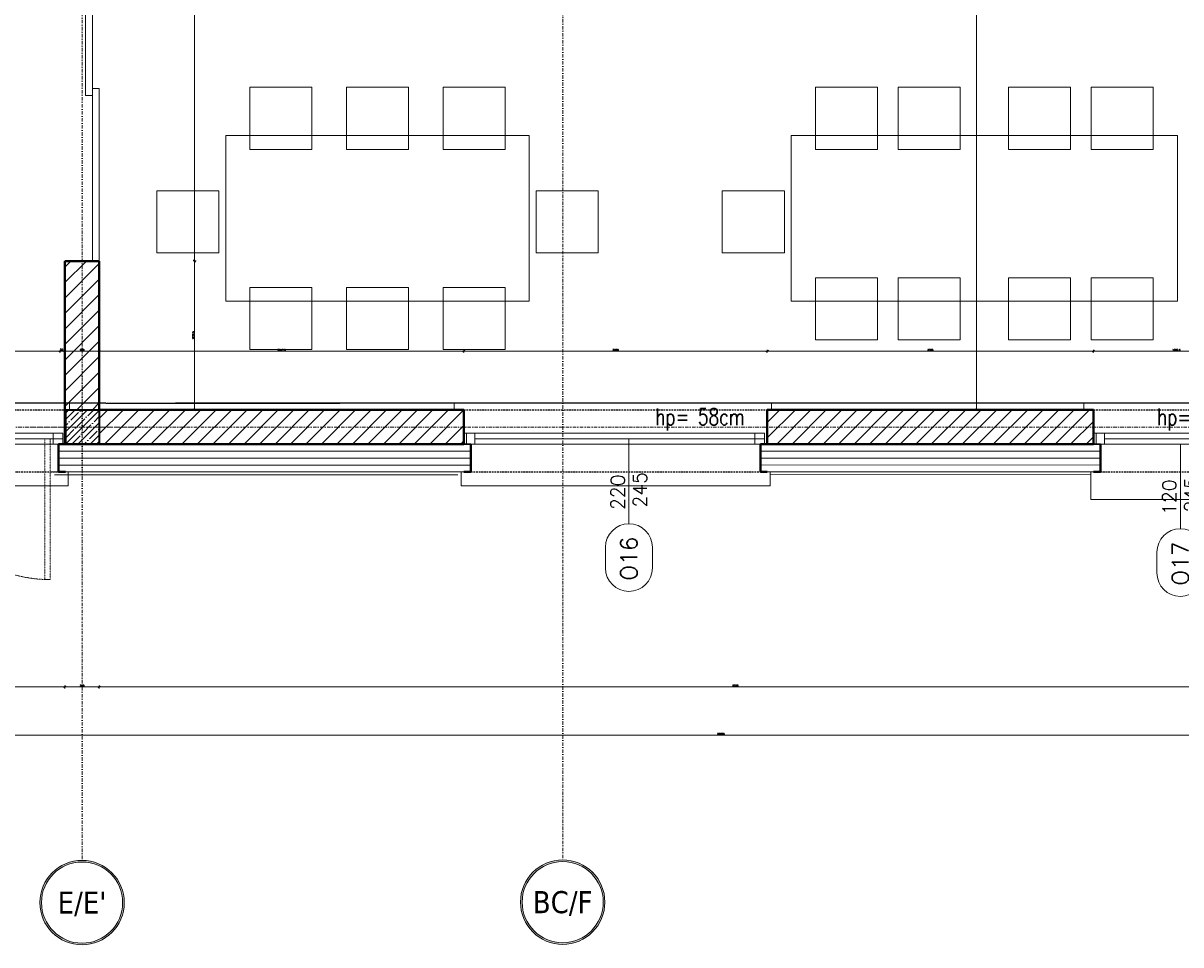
# Model space of a CAD drawing. Header units: millimetres. Extents: x -1893473 to 1546619, y -568027 to 942944.
# Tile 157 of 256: x 174920 to 183314, y -516942 to -510262. Entities that reach past the tile are written whole.
import ezdxf
from ezdxf.enums import TextEntityAlignment as Align

# ---------------------------------------------------------------- set-up
doc = ezdxf.new("R2010")
doc.units = ezdxf.units.MM
doc.header["$LTSCALE"] = 0.2
for name, pattern in [('2_3', [1, 0.5, -0.5]), ('CACHE', [9.525, 6.35, -3.175]), ('DASHDOT', [25.4, 12.7, -6.35, 0, -6.35]), ('HIDDEN', [9.525, 6.35, -3.175])]:
    doc.linetypes.add(name, pattern=pattern)
doc.layers.get('0').update_dxf_attribs({"lineweight": 0})
for name, color, linetype, lineweight in [('!! 0_ Istn-okna', 6, 'Continuous', 13), ('!! 0_ Istn-sciany', 7, 'Continuous', 30), ('!! 0_ Istn-widok', 1, 'Continuous', 15), ('!! 0_ Opis', 3, 'Continuous', 13), ('!! 0_Opis_okna', 8, 'Continuous', 15), ('!! 0_Opis_pom', 9, 'Continuous', 13), ('!! 0_Osie', 1, 'DASHDOT', 13), ('!! 1  WYDZIELENIE PPOŻ', 252, 'Continuous', 0), ('!! 1_ tynk zewn  - nowy', 21, 'Continuous', 20), ('!! 1_drzwi-linia', 213, 'Continuous', 5), ('!! 1_Hatch dach', 252, 'Continuous', 5), ('!! 1_hatch projektowane ściany', 4, 'Continuous', 5), ('!! 1_OPIS POM NOWE', 140, 'Continuous', 5), ('!! 1_PROJ Sciany', 2, 'Continuous', 40), ('!! 1_PROJ TERMOIZOL', 132, 'Continuous', 5), ('!! 1_PROJ ŻELBET', 1, 'Continuous', 35), ('!! 2_ remont Ocieplenie', 4, 'ZIGZAG', 5), ('!! wymiary osi', 250, 'Continuous', 9), ('0-osie-liniA', 14, 'DASHDOT', 5), ('0-osie-tx', 66, 'Continuous', 9), ('P-Opis nadproża', 150, 'Continuous', 9), ('P-Osie', 1, 'DASHDOT', 18)]:
    doc.layers.add(name, color=color, linetype=linetype, lineweight=lineweight)
doc.layers.add('!! 1_ proj wyposdażenie', color=7, linetype='Continuous', lineweight=5, true_color=0xa1a1a1)
for name, color, linetype in [('!! 1_ widok', 4, 'Continuous'), ('!! 1_PROJ przerywana', 3, 'HIDDEN'), ('PROJ OKNO', 3, 'CACHE')]:
    doc.layers.add(name, color=color, linetype=linetype)
doc.styles.add('ARCHETYP', font='romans.shx', dxfattribs={"height": 15})
doc.styles.add('ARIAL', font='tahoma.ttf')
doc.styles.add('SIMPLEX', font='simplex.shx', dxfattribs={"width": 0.77})
doc.styles.add('TAHOMA', font='tahoma.ttf')
doc.styles.add('TXT', font='simplex.shx')
doc.linetypes.add('ZIGZAG', pattern='A,0.00254,-5.08,[131,ltypeshp.shx,S=5.08,R=0,X=-5.08,Y=0],-10.16,[131,ltypeshp.shx,S=5.08,R=180,X=5.08,Y=0],-5.08', length=20.32254)
doc.dimstyles.new('DIM50', dxfattribs={"dimscale": 5, "dimtxt": 2.5, "dimasz": 1.5, "dimexe": 0, "dimexo": 0, "dimgap": 0.5, "dimtad": 1, "dimdec": 4, "dimrnd": 0.5, "dimdsep": 46, "dimtxsty": 'TXT', "dimblk1": 'TICK1', "dimblk2": 'TICK1', "dimsah": 1, "dimcen": 0, "dimse1": 1, "dimse2": 1, "dimclrd": 1, "dimclre": 7, "dimclrt": 9, "dimadec": 0, "dimazin": 0, "dimtfac": 1, "dimtdec": 4, "dimtmove": 2, "dimatfit": 3, "dimldrblk": 'TICK1', "dimfxl": 1, "dimtolj": 1, "dimarcsym": 0})
pattern_1 = [(45, (-604946.8, 1976053.4), (-56.1266008, 56.1266008), [])]

# ---------------------------------------------------------------- blocks, each defined once
blk = doc.blocks.new('słup 25 x 25')
at = {"layer": '!! 1_Hatch dach'}
h = blk.add_hatch(dxfattribs=at)
h.set_pattern_fill('ANSI35', color=256)
h.set_pattern_definition([(45, (-64242.072, 198338.2015), (-4.49012806, 4.49012806), []), (45, (-64237.5816, 198338.2015), (-4.49012806, 4.49012806), [7.9375, -1.5875, 0, -1.5875])])
h.paths.add_polyline_path([(-12.5, 12.5), (12.5, 12.5), (12.5, -12.5), (-12.5, -12.5)])
at = {"layer": '!! 1_PROJ ŻELBET'}
blk.add_lwpolyline([(-12.5, 12.5), (12.5, 12.5), (12.5, -12.5), (-12.5, -12.5)], close=True, dxfattribs=at)
at = {"layer": '0-osie-liniA', "ltscale": 0.5}
for points in [[(0, 37.5), (0, -37.5)], [(-37.5, 0), (37.5, 0)]]:
    blk.add_lwpolyline(points, dxfattribs=at)
blk = doc.blocks.new('OKNO PROJ 240')
at = {"layer": '!! 0_ Istn-okna'}
for points in [[(61049.03, -199622.89), (61262.03, -199622.89)], [(61049.03, -199630.89), (61262.03, -199630.89)], [(61057.03, -199626.89), (61267.03, -199626.89)]]:
    blk.add_lwpolyline(points, dxfattribs=at)
for points in [[(61051.03, -199630.89), (61057.03, -199630.89), (61057.03, -199622.89), (61051.03, -199622.89)], [(61267.03, -199630.89), (61260.03, -199630.89), (61260.03, -199622.89), (61267.03, -199622.89)]]:
    blk.add_lwpolyline(points, close=True, dxfattribs=at)
at = {"layer": '!! 0_ Istn-sciany'}
for points in [[(61049.03, -199630.89), (61054.03, -199630.89)], [(61262.03, -199630.89), (61262.03, -199630.89)]]:
    blk.add_lwpolyline(points, dxfattribs=at)
at = {"layer": '!! 0_ Istn-widok'}
for points in [[(61042.03, -199600.89), (61272, -199600.89)], [(61042.03, -199605.89), (61042.03, -199600.89)], [(61272, -199605.89), (61272, -199600.89)], [(61047.03, -199650.89), (61047.03, -199660.89)], [(61271.03, -199650.89), (61271.03, -199660.89)], [(61271.03, -199660.89), (61047.03, -199660.89)]]:
    blk.add_lwpolyline(points, dxfattribs=at)
at = {"layer": '!! 1_PROJ przerywana'}
for points in [[(61049.03, -199605.89), (61269.03, -199605.89)], [(61054.03, -199650.89), (61264.03, -199650.89)]]:
    blk.add_lwpolyline(points, dxfattribs=at)
at = {"layer": '!! 1_PROJ Sciany'}
for points in [[(61049.03, -199622.89), (61049.03, -199605.89)], [(61269.03, -199622.89), (61269.03, -199605.89)], [(61049.03, -199622.89), (61049.03, -199630.89)], [(61269.03, -199622.89), (61269.03, -199630.89)], [(61054.03, -199630.89), (61054.03, -199650.89)], [(61264.03, -199630.89), (61264.03, -199650.89)], [(61264.03, -199630.89), (61269.03, -199630.89)], [(61054.03, -199650.89), (61049.03, -199650.89)], [(61264.03, -199650.89), (61269.03, -199650.89)]]:
    blk.add_lwpolyline(points, dxfattribs=at)
blk = doc.blocks.new('*U12')
h = blk.add_hatch(color=256)
edge = h.paths.add_edge_path()
edge.add_arc((0, 0), 30.6, 0, 360)
edge = h.paths.add_edge_path(flags=17)
edge.add_arc((0, 0), 29.4, 0, 360)
for radius in [30.6, 29.4]:
    blk.add_circle((0, 0), radius)
at = {"style": 'TAHOMA', "flags": 8}
blk.add_attdef('ANSICHTSNUMMER', text='', height=16, dxfattribs=at).set_placement((0, 0), align=Align.MIDDLE_CENTER)
blk = doc.blocks.new('BLOK OSI')
at = {"layer": 'P-Osie'}
for points in [[(53191.21, -193626.89), (53191.21, -199860.82)], [(52842.71, -198101.59), (52842.71, -199860.82)], [(52022.72, -199547.09), (55017, -199547.09)]]:
    blk.add_lwpolyline(points, dxfattribs=at)
at = {"layer": '0-osie-tx'}
ref = blk.add_blockref('*U12', (52842.71, -199891.75), dxfattribs=dict(at, rotation=180))
ref.add_attrib('ANSICHTSNUMMER', "E/E'", dxfattribs={"layer": '0', "height": 16, "style": 'TAHOMA', "flags": 8}).set_placement((52842.71, -199891.75), align=Align.MIDDLE_CENTER)
ref = blk.add_blockref('*U12', (53191.21, -199891.42), dxfattribs=dict(at, rotation=180))
ref.add_attrib('ANSICHTSNUMMER', 'BC/F', dxfattribs={"layer": '0', "height": 16, "style": 'TAHOMA', "flags": 8}).set_placement((53191.21, -199891.42), align=Align.MIDDLE_CENTER)
blk = doc.blocks.new('1_ok-opis')
blk.add_line((0, 111.61), (0, 50))
for points in [[(-17, 128.61), (-17, 143.61)], [(17, 128.61), (17, 143.61)]]:
    blk.add_lwpolyline(points)
for centre, start, end in [((0, 143.61), 0, 180), ((0, 128.61), 180, 0)]:
    blk.add_arc(centre, 17, start, end)
at = {"style": 'ARCHETYP'}
for tag, height, rotation, p in [('NR', 12, 90, (0, 136.9)), ('NR', 12, 270, (0, 136.9)), ('SZEROKOŚĆ', 10, 90, (-8, 78.29)), ('WYSOKOŚĆ', 10, 270, (-8, 78.29)), ('WYSOKOŚĆ', 10, 90, (8, 78.29)), ('SZEROKOŚĆ', 10, 270, (8, 78.29))]:
    blk.add_attdef(tag, text='', height=height, rotation=rotation, dxfattribs=at).set_placement(p, align=Align.MIDDLE)
blk = doc.blocks.new('TICK1')
at = {"color": 2}
blk.add_line((-1, -1), (1, 1), dxfattribs=at)
at = {"color": 0}
for p, q in [((0, 0), (-1, 0)), ((0, -1.4), (0, 1.4))]:
    blk.add_line(p, q, dxfattribs=at)
blk = doc.blocks.new('*D1451')
at = {"layer": '!! wymiary osi', "color": 1, "lineweight": -2, "transparency": 16777216}
blk.add_line((295207.2, -521322.1), (321217.1, -521322.1), dxfattribs=at)
at = {"layer": 'DEFPOINTS', "color": 0, "transparency": 16777216}
for p in [(295199.7, -519323.7), (321224.6, -519433.8), (321224.6, -521322.1)]:
    blk.add_point(p, dxfattribs=at)
at = {"layer": '!! wymiary osi', "color": 1, "lineweight": -2, "transparency": 16777216, "xscale": 7.5, "yscale": 7.5, "zscale": 7.5, "rotation": 180}
blk.add_blockref('TICK1', (295199.7, -521322.1), dxfattribs=at)
at = {"layer": '!! wymiary osi', "color": 1, "lineweight": -2, "transparency": 16777216, "xscale": 7.5, "yscale": 7.5, "zscale": 7.5}
blk.add_blockref('TICK1', (321224.6, -521322.1), dxfattribs=at)
at = {"layer": '!! wymiary osi', "color": 9, "transparency": 16777216, "insert": (308212.1, -521313.4), "char_height": 12.5, "attachment_point": 5, "style": 'TXT'}
blk.add_mtext('\\A1;26025', dxfattribs=at)
blk = doc.blocks.new('*D1454')
at = {"layer": '!! wymiary osi', "color": 1, "lineweight": -2, "transparency": 16777216}
blk.add_line((295512.3, -520972.2), (303447.2, -520972.2), dxfattribs=at)
at = {"layer": 'DEFPOINTS', "color": 0, "transparency": 16777216}
for p in [(295504.8, -518963.7), (303454.7, -518963.9), (303454.7, -520972.2)]:
    blk.add_point(p, dxfattribs=at)
at = {"layer": '!! wymiary osi', "color": 1, "lineweight": -2, "transparency": 16777216, "xscale": 7.5, "yscale": 7.5, "zscale": 7.5, "rotation": 180}
blk.add_blockref('TICK1', (295504.8, -520972.2), dxfattribs=at)
at = {"layer": '!! wymiary osi', "color": 1, "lineweight": -2, "transparency": 16777216, "xscale": 7.5, "yscale": 7.5, "zscale": 7.5}
blk.add_blockref('TICK1', (303454.7, -520972.2), dxfattribs=at)
at = {"layer": '!! wymiary osi', "color": 9, "transparency": 16777216, "insert": (299479.7, -520963.4), "char_height": 12.5, "attachment_point": 5, "style": 'TXT'}
blk.add_mtext('\\A1;7950', dxfattribs=at)
blk = doc.blocks.new('*D1455')
at = {"layer": '!! wymiary osi', "color": 1, "lineweight": -2, "transparency": 16777216}
blk.add_line((303462.2, -520972.2), (303697.2, -520972.2), dxfattribs=at)
at = {"layer": 'DEFPOINTS', "color": 0, "transparency": 16777216}
for p in [(303454.7, -518963.9), (303704.7, -518965.9), (303704.7, -520972.2)]:
    blk.add_point(p, dxfattribs=at)
at = {"layer": '!! wymiary osi', "color": 1, "lineweight": -2, "transparency": 16777216, "xscale": 7.5, "yscale": 7.5, "zscale": 7.5, "rotation": 180}
blk.add_blockref('TICK1', (303454.7, -520972.2), dxfattribs=at)
at = {"layer": '!! wymiary osi', "color": 1, "lineweight": -2, "transparency": 16777216, "xscale": 7.5, "yscale": 7.5, "zscale": 7.5}
blk.add_blockref('TICK1', (303704.7, -520972.2), dxfattribs=at)
at = {"layer": '!! wymiary osi', "color": 9, "transparency": 16777216, "insert": (303579.7, -520963.4), "char_height": 12.5, "attachment_point": 5, "style": 'TXT'}
blk.add_mtext('\\A1;250', dxfattribs=at)
blk = doc.blocks.new('*D1456')
at = {"layer": '!! wymiary osi', "color": 1, "lineweight": -2, "transparency": 16777216}
blk.add_line((303712.2, -520972.2), (312922.2, -520972.2), dxfattribs=at)
at = {"layer": 'DEFPOINTS', "color": 0, "transparency": 16777216}
for p in [(303704.7, -518965.9), (312929.7, -518965.9), (312929.7, -520972.2)]:
    blk.add_point(p, dxfattribs=at)
at = {"layer": '!! wymiary osi', "color": 1, "lineweight": -2, "transparency": 16777216, "xscale": 7.5, "yscale": 7.5, "zscale": 7.5, "rotation": 180}
blk.add_blockref('TICK1', (303704.7, -520972.2), dxfattribs=at)
at = {"layer": '!! wymiary osi', "color": 1, "lineweight": -2, "transparency": 16777216, "xscale": 7.5, "yscale": 7.5, "zscale": 7.5}
blk.add_blockref('TICK1', (312929.7, -520972.2), dxfattribs=at)
at = {"layer": '!! wymiary osi', "color": 9, "transparency": 16777216, "insert": (308317.2, -520963.4), "char_height": 12.5, "attachment_point": 5, "style": 'TXT'}
blk.add_mtext('\\A1;9225', dxfattribs=at)
blk = doc.blocks.new('*D1525')
at = {"layer": '!! wymiary osi', "color": 1, "lineweight": -2, "transparency": 16777216}
blk.add_line((310066.2, -510041.2), (310066.2, -518956.4), dxfattribs=at)
at = {"layer": 'DEFPOINTS', "color": 0, "transparency": 16777216}
for p in [(306294.7, -510033.7), (306348.4, -518963.9), (310066.2, -518963.9)]:
    blk.add_point(p, dxfattribs=at)
at = {"layer": '!! wymiary osi', "color": 1, "lineweight": -2, "transparency": 16777216, "xscale": 7.5, "yscale": 7.5, "zscale": 7.5}
for p, rotation in [((310066.2, -510033.7), 90), ((310066.2, -518963.9), 270)]:
    blk.add_blockref('TICK1', p, dxfattribs=dict(at, rotation=rotation))
at = {"layer": '!! wymiary osi', "color": 9, "transparency": 16777216, "insert": (310057.5, -514498.8), "char_height": 12.5, "attachment_point": 5, "rotation": 90, "style": 'TXT'}
blk.add_mtext('\\A1;8930', dxfattribs=at)
blk = doc.blocks.new('*D1529')
at = {"layer": '!! wymiary osi', "color": 1, "lineweight": -2, "transparency": 16777216}
blk.add_line((304395.4, -513092.7), (304395.4, -517877.7), dxfattribs=at)
at = {"layer": 'DEFPOINTS', "color": 0, "transparency": 16777216}
for p in [(303704.8, -513085.2), (303704.8, -517885.2), (304395.4, -517885.2)]:
    blk.add_point(p, dxfattribs=at)
at = {"layer": '!! wymiary osi', "color": 1, "lineweight": -2, "transparency": 16777216, "xscale": 7.5, "yscale": 7.5, "zscale": 7.5}
for p, rotation in [((304395.4, -513085.2), 90), ((304395.4, -517885.2), 270)]:
    blk.add_blockref('TICK1', p, dxfattribs=dict(at, rotation=rotation))
at = {"layer": '!! wymiary osi', "color": 9, "transparency": 16777216, "insert": (304386.7, -515485.2), "char_height": 12.5, "attachment_point": 5, "rotation": 90, "style": 'TXT'}
blk.add_mtext('\\A1;4800', dxfattribs=at)
blk = doc.blocks.new('*D1530')
at = {"layer": '!! wymiary osi', "color": 1, "lineweight": -2, "transparency": 16777216}
blk.add_line((304395.4, -517892.7), (304395.4, -518956.2), dxfattribs=at)
at = {"layer": 'DEFPOINTS', "color": 0, "transparency": 16777216}
for p in [(303704.8, -517885.2), (303704.8, -518963.7), (304395.4, -518963.7)]:
    blk.add_point(p, dxfattribs=at)
at = {"layer": '!! wymiary osi', "color": 1, "lineweight": -2, "transparency": 16777216, "xscale": 7.5, "yscale": 7.5, "zscale": 7.5}
for p, rotation in [((304395.4, -517885.2), 90), ((304395.4, -518963.7), 270)]:
    blk.add_blockref('TICK1', p, dxfattribs=dict(at, rotation=rotation))
at = {"layer": '!! wymiary osi', "color": 9, "transparency": 16777216, "insert": (304386.7, -518424.5), "char_height": 12.5, "attachment_point": 5, "rotation": 90, "style": 'TXT'}
blk.add_mtext('\\A1;1078.5', dxfattribs=at)
blk = doc.blocks.new('*D1588')
at = {"layer": '!! wymiary osi', "color": 1, "lineweight": -2, "transparency": 16777216}
blk.add_line((301328.7, -518538.9), (303413.7, -518538.9), dxfattribs=at)
at = {"layer": 'DEFPOINTS', "color": 0, "transparency": 16777216}
for p in [(303421.2, -518538.9), (301321.2, -518963.9), (303421.2, -518963.9)]:
    blk.add_point(p, dxfattribs=at)
at = {"layer": '!! wymiary osi', "color": 1, "lineweight": -2, "transparency": 16777216, "xscale": 7.5, "yscale": 7.5, "zscale": 7.5, "rotation": 180}
blk.add_blockref('TICK1', (301321.2, -518538.9), dxfattribs=at)
at = {"layer": '!! wymiary osi', "color": 1, "lineweight": -2, "transparency": 16777216, "xscale": 7.5, "yscale": 7.5, "zscale": 7.5}
blk.add_blockref('TICK1', (303421.2, -518538.9), dxfattribs=at)
at = {"layer": '!! wymiary osi', "color": 9, "transparency": 16777216, "insert": (302371.2, -518530.1), "char_height": 12.5, "attachment_point": 5, "style": 'TXT'}
blk.add_mtext('\\A1;2100', dxfattribs=at)
blk = doc.blocks.new('*D1589')
at = {"layer": '!! wymiary osi', "color": 1, "lineweight": -2, "transparency": 16777216}
blk.add_line((303428.7, -518538.9), (303447.2, -518538.9), dxfattribs=at)
at = {"layer": 'DEFPOINTS', "color": 0, "transparency": 16777216}
for p in [(303454.7, -518538.9), (303421.2, -518963.9), (303454.7, -518965.9)]:
    blk.add_point(p, dxfattribs=at)
at = {"layer": '!! wymiary osi', "color": 1, "lineweight": -2, "transparency": 16777216, "xscale": 7.5, "yscale": 7.5, "zscale": 7.5, "rotation": 180}
blk.add_blockref('TICK1', (303421.2, -518538.9), dxfattribs=at)
at = {"layer": '!! wymiary osi', "color": 1, "lineweight": -2, "transparency": 16777216, "xscale": 7.5, "yscale": 7.5, "zscale": 7.5}
blk.add_blockref('TICK1', (303454.7, -518538.9), dxfattribs=at)
at = {"layer": '!! wymiary osi', "color": 9, "transparency": 16777216, "insert": (303437.9, -518528.9), "char_height": 12.5, "attachment_point": 5, "style": 'TXT'}
blk.add_mtext('\\A1;33.5', dxfattribs=at)
blk = doc.blocks.new('*D1590')
at = {"layer": '!! wymiary osi', "color": 1, "lineweight": -2, "transparency": 16777216}
blk.add_line((303462.2, -518538.9), (303697.2, -518538.9), dxfattribs=at)
at = {"layer": 'DEFPOINTS', "color": 0, "transparency": 16777216}
for p in [(303704.7, -518538.9), (303454.7, -518965.9), (303704.7, -518965.9)]:
    blk.add_point(p, dxfattribs=at)
at = {"layer": '!! wymiary osi', "color": 1, "lineweight": -2, "transparency": 16777216, "xscale": 7.5, "yscale": 7.5, "zscale": 7.5, "rotation": 180}
blk.add_blockref('TICK1', (303454.7, -518538.9), dxfattribs=at)
at = {"layer": '!! wymiary osi', "color": 1, "lineweight": -2, "transparency": 16777216, "xscale": 7.5, "yscale": 7.5, "zscale": 7.5}
blk.add_blockref('TICK1', (303704.7, -518538.9), dxfattribs=at)
at = {"layer": '!! wymiary osi', "color": 9, "transparency": 16777216, "insert": (303579.7, -518530.1), "char_height": 12.5, "attachment_point": 5, "style": 'TXT'}
blk.add_mtext('\\A1;250', dxfattribs=at)
blk = doc.blocks.new('*D1591')
at = {"layer": '!! wymiary osi', "color": 1, "lineweight": -2, "transparency": 16777216}
blk.add_line((303712.2, -518538.9), (306340.9, -518538.9), dxfattribs=at)
at = {"layer": 'DEFPOINTS', "color": 0, "transparency": 16777216}
for p in [(306348.4, -518538.9), (303704.7, -518965.9), (306348.4, -518966.1)]:
    blk.add_point(p, dxfattribs=at)
at = {"layer": '!! wymiary osi', "color": 1, "lineweight": -2, "transparency": 16777216, "xscale": 7.5, "yscale": 7.5, "zscale": 7.5, "rotation": 180}
blk.add_blockref('TICK1', (303704.7, -518538.9), dxfattribs=at)
at = {"layer": '!! wymiary osi', "color": 1, "lineweight": -2, "transparency": 16777216, "xscale": 7.5, "yscale": 7.5, "zscale": 7.5}
blk.add_blockref('TICK1', (306348.4, -518538.9), dxfattribs=at)
at = {"layer": '!! wymiary osi', "color": 9, "transparency": 16777216, "insert": (305026.5, -518530.1), "char_height": 12.5, "attachment_point": 5, "style": 'TXT'}
blk.add_mtext('\\A1;2643.5', dxfattribs=at)
blk = doc.blocks.new('*D1592')
at = {"layer": '!! wymiary osi', "color": 1, "lineweight": -2, "transparency": 16777216}
blk.add_line((306355.9, -518538.9), (308540.9, -518538.9), dxfattribs=at)
at = {"layer": 'DEFPOINTS', "color": 0, "transparency": 16777216}
for p in [(308548.4, -518538.9), (306348.4, -518966.1), (308548.4, -518963.9)]:
    blk.add_point(p, dxfattribs=at)
at = {"layer": '!! wymiary osi', "color": 1, "lineweight": -2, "transparency": 16777216, "xscale": 7.5, "yscale": 7.5, "zscale": 7.5, "rotation": 180}
blk.add_blockref('TICK1', (306348.4, -518538.9), dxfattribs=at)
at = {"layer": '!! wymiary osi', "color": 1, "lineweight": -2, "transparency": 16777216, "xscale": 7.5, "yscale": 7.5, "zscale": 7.5}
blk.add_blockref('TICK1', (308548.4, -518538.9), dxfattribs=at)
at = {"layer": '!! wymiary osi', "color": 9, "transparency": 16777216, "insert": (307448.4, -518530.1), "char_height": 12.5, "attachment_point": 5, "style": 'TXT'}
blk.add_mtext('\\A1;2200', dxfattribs=at)
blk = doc.blocks.new('*D1593')
at = {"layer": '!! wymiary osi', "color": 1, "lineweight": -2, "transparency": 16777216}
blk.add_line((308555.9, -518538.9), (310905.9, -518538.9), dxfattribs=at)
at = {"layer": 'DEFPOINTS', "color": 0, "transparency": 16777216}
for p in [(310913.4, -518538.9), (308548.4, -518963.9), (310913.4, -518963.8)]:
    blk.add_point(p, dxfattribs=at)
at = {"layer": '!! wymiary osi', "color": 1, "lineweight": -2, "transparency": 16777216, "xscale": 7.5, "yscale": 7.5, "zscale": 7.5, "rotation": 180}
blk.add_blockref('TICK1', (308548.4, -518538.9), dxfattribs=at)
at = {"layer": '!! wymiary osi', "color": 1, "lineweight": -2, "transparency": 16777216, "xscale": 7.5, "yscale": 7.5, "zscale": 7.5}
blk.add_blockref('TICK1', (310913.4, -518538.9), dxfattribs=at)
at = {"layer": '!! wymiary osi', "color": 9, "transparency": 16777216, "insert": (309730.9, -518530.1), "char_height": 12.5, "attachment_point": 5, "style": 'TXT'}
blk.add_mtext('\\A1;2365', dxfattribs=at)
blk = doc.blocks.new('*D1594')
at = {"layer": '!! wymiary osi', "color": 1, "lineweight": -2, "transparency": 16777216}
blk.add_line((310920.9, -518538.9), (312108.4, -518538.9), dxfattribs=at)
at = {"layer": 'DEFPOINTS', "color": 0, "transparency": 16777216}
for p in [(312115.9, -518538.9), (310913.4, -518963.8), (312115.9, -518964.5)]:
    blk.add_point(p, dxfattribs=at)
at = {"layer": '!! wymiary osi', "color": 1, "lineweight": -2, "transparency": 16777216, "xscale": 7.5, "yscale": 7.5, "zscale": 7.5, "rotation": 180}
blk.add_blockref('TICK1', (310913.4, -518538.9), dxfattribs=at)
at = {"layer": '!! wymiary osi', "color": 1, "lineweight": -2, "transparency": 16777216, "xscale": 7.5, "yscale": 7.5, "zscale": 7.5}
blk.add_blockref('TICK1', (312115.9, -518538.9), dxfattribs=at)
at = {"layer": '!! wymiary osi', "color": 9, "transparency": 16777216, "insert": (311514.6, -518530.1), "char_height": 12.5, "attachment_point": 5, "style": 'TXT'}
blk.add_mtext('\\A1;1202.5', dxfattribs=at)
blk = doc.blocks.new('OKNO PROJ 120')
at = {"layer": '!! 0_ Istn-okna'}
for points in [[(62604.5, -199623.15), (62717.5, -199623.15)], [(62604.5, -199631.15), (62717.5, -199631.15)], [(62612.5, -199627.15), (62722.5, -199627.15)]]:
    blk.add_lwpolyline(points, dxfattribs=at)
for points in [[(62606.5, -199631.15), (62612.5, -199631.15), (62612.5, -199623.15), (62606.5, -199623.15)], [(62722.5, -199631.15), (62715.5, -199631.15), (62715.5, -199623.15), (62722.5, -199623.15)]]:
    blk.add_lwpolyline(points, close=True, dxfattribs=at)
at = {"layer": '!! 0_ Istn-sciany'}
for points in [[(62604.5, -199631.15), (62609.5, -199631.15)], [(62717.5, -199631.15), (62717.5, -199631.15)]]:
    blk.add_lwpolyline(points, dxfattribs=at)
at = {"layer": '!! 0_ Istn-widok'}
for points in [[(62597.5, -199601.15), (62731.5, -199601.15)], [(62597.5, -199606.15), (62597.5, -199601.15)], [(62731.5, -199606.15), (62731.5, -199601.15)], [(62602.5, -199651.15), (62602.5, -199671.15)], [(62726.5, -199651.15), (62726.5, -199671.15)], [(62726.5, -199671.15), (62602.5, -199671.15)]]:
    blk.add_lwpolyline(points, dxfattribs=at)
at = {"layer": '!! 1_PROJ przerywana'}
for points in [[(62604.5, -199606.15), (62724.5, -199606.15)], [(62609.5, -199651.15), (62719.5, -199651.15)]]:
    blk.add_lwpolyline(points, dxfattribs=at)
at = {"layer": '!! 1_PROJ Sciany'}
for points in [[(62604.5, -199623.15), (62604.5, -199606.15)], [(62724.5, -199623.15), (62724.5, -199606.15)], [(62604.5, -199623.15), (62604.5, -199631.15)], [(62724.5, -199623.15), (62724.5, -199631.15)], [(62609.5, -199631.15), (62609.5, -199651.15)], [(62719.5, -199631.15), (62719.5, -199651.15)], [(62719.5, -199631.15), (62724.5, -199631.15)], [(62609.5, -199651.15), (62604.5, -199651.15)], [(62719.5, -199651.15), (62724.5, -199651.15)]]:
    blk.add_lwpolyline(points, dxfattribs=at)
blk = doc.blocks.new('A$C2EB40A8D')
at = {"layer": '!! 1_hatch projektowane ściany'}
h = blk.add_hatch(dxfattribs=at)
h.set_pattern_fill('ANSI31', color=256, scale=25)
h.set_pattern_definition(pattern_1)
h.paths.add_polyline_path([(11553.89315, -17583.97559), (11803.89315, -17583.97559), (11803.89315, -18662.48603), (11553.89315, -18662.48603)])
h = blk.add_hatch(dxfattribs=at)
h.set_pattern_fill('ANSI31', color=256, scale=25)
h.set_pattern_definition(pattern_1)
h.paths.add_polyline_path([(11803.87011, -18662.50487), (14447.61106, -18663.27392), (14447.61106, -18913.24089), (11803.87011, -18912.46719)])
h = blk.add_hatch(dxfattribs=at)
h.set_pattern_fill('ANSI31', color=256, scale=25)
h.set_pattern_definition([(45, (-605013.345, 1976053.4), (-56.1266008, 56.1266008), [])])
h.paths.add_polyline_path([(16647.61106, -18663.26165), (19012.57409, -18661.91096), (19012.57409, -18911.87793), (16647.61106, -18913.22863)])
at = {"layer": '!! 0_ Istn-okna', "linetype": '2_3', "ltscale": 10}
blk.add_lwpolyline([(11408.87011, -19892.85695), (11408.87011, -18872.85695), (11448.87011, -18872.85695), (11448.87011, -19892.85695)], close=True, dxfattribs=at)
blk.add_arc((11448.87011, -18872.85695), 1020, 180.000000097, 270.000000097, dxfattribs=at)
at = {"layer": '!! 1  WYDZIELENIE PPOŻ', "color": 20, "linetype": '2_3', "ltscale": 10, "true_color": 0xf65c09, "const_width": 10}
for points in [[(11853.89315, -18612.54794), (11853.89315, -18614.65507), (20978.87444, -18612.08385), (20985.35307, -4868.61106), (17853.89315, -4868.61106), (17853.89315, -7917.49329), (15108.36536, -7917.09501), (15108.36536, -8667.48603), (14443.89315, -8667.48603), (14443.89315, -9782.77644), (11853.89324, -9767.77644), (11853.89322, -12512.42879)], [(11853.89315, -18612.54794), (3658.29127, -18612.54785), (3659.2035, -10362.44715), (8998.93327, -10362.44687), (8998.93328, -12512.78266), (11853.89322, -12512.42694)]]:
    blk.add_lwpolyline(points, dxfattribs=at)
at = {"layer": '!! 1_ proj wyposdażenie'}
for points in [[(12896.18378, -16325.16314), (13346.18378, -16325.16314), (13346.18378, -16775.16314), (12896.18378, -16775.16314)], [(14046.18378, -16325.16314), (13596.18378, -16325.16314), (13596.18378, -16775.16314), (14046.18378, -16775.16314)], [(14746.18378, -16325.16314), (14296.18378, -16325.16314), (14296.18378, -16775.16314), (14746.18378, -16775.16314)], [(16996.18378, -16325.16314), (17446.18378, -16325.16314), (17446.18378, -16775.16314), (16996.18378, -16775.16314)], [(17596.18378, -16325.16314), (18046.18378, -16325.16314), (18046.18378, -16775.16314), (17596.18378, -16775.16314)], [(18846.18378, -16325.16314), (18396.18378, -16325.16314), (18396.18378, -16775.16314), (18846.18378, -16775.16314)], [(19446.18378, -16325.16314), (18996.18378, -16325.16314), (18996.18378, -16775.16314), (19446.18378, -16775.16314)], [(12721.18378, -16675.16314), (14921.18378, -16675.16314), (14921.18378, -17875.16314), (12721.18378, -17875.16314)], [(16821.18378, -16675.16314), (19621.18378, -16675.16314), (19621.18378, -17875.16314), (16821.18378, -17875.16314)], [(12221.18378, -17525.16314), (12221.18378, -17075.16314), (12671.18378, -17075.16314), (12671.18378, -17525.16314)], [(15421.18378, -17525.16314), (15421.18378, -17075.16314), (14971.18378, -17075.16314), (14971.18378, -17525.16314)], [(16321.18378, -17525.16314), (16321.18378, -17075.16314), (16771.18378, -17075.16314), (16771.18378, -17525.16314)], [(16996.18378, -18155.1104), (17446.18378, -18155.1104), (17446.18378, -17705.1104), (16996.18378, -17705.1104)], [(17596.18378, -18155.1104), (18046.18378, -18155.1104), (18046.18378, -17705.1104), (17596.18378, -17705.1104)], [(18846.18378, -18155.1104), (18396.18378, -18155.1104), (18396.18378, -17705.1104), (18846.18378, -17705.1104)], [(19446.18378, -18155.1104), (18996.18378, -18155.1104), (18996.18378, -17705.1104), (19446.18378, -17705.1104)], [(12896.18378, -18225.16314), (13346.18378, -18225.16314), (13346.18378, -17775.16314), (12896.18378, -17775.16314)], [(14046.18378, -18225.16314), (13596.18378, -18225.16314), (13596.18378, -17775.16314), (14046.18378, -17775.16314)], [(14746.18378, -18225.16314), (14296.18378, -18225.16314), (14296.18378, -17775.16314), (14746.18378, -17775.16314)]]:
    blk.add_lwpolyline(points, close=True, dxfattribs=at)
at = {"layer": '!! 1_ tynk zewn  - nowy'}
for p, q in [((14447.61067, -19112.61078), (11458.87011, -19112.61232)), ((14402.64679, -19132.61973), (11478.87011, -19132.61973)), ((16647.61145, -19112.61973), (19012.57409, -19111.87042)), ((16667.61106, -19132.61973), (18992.57409, -19131.8773))]:
    blk.add_line(p, q, dxfattribs=at)
at = {"layer": '!! 1_drzwi-linia'}
for points in [[(11703.89315, -16383.97558), (11703.89315, -15133.97558), (11753.89315, -15133.97558), (11753.89315, -16383.97558)], [(11753.89315, -17583.97559), (11753.89315, -16333.97559), (11803.89315, -16333.97559), (11803.89315, -17583.97559)]]:
    blk.add_lwpolyline(points, close=True, dxfattribs=at)
at = {"layer": '!! 1_hatch projektowane ściany'}
for points in [[(11553.89315, -17583.97559), (11803.89315, -17583.97559), (11803.89315, -18662.48603), (11553.89315, -18662.48603)], [(11803.87011, -18662.50487), (14447.61106, -18664.82756), (14447.61106, -18914.79454), (11803.87011, -18912.46719)], [(16647.61106, -18662.65339), (19012.57409, -18661.91096), (19012.57409, -18911.87793), (16647.61106, -18912.62036)]]:
    blk.add_lwpolyline(points, close=True, dxfattribs=at)
at = {"layer": '!! 1_PROJ Sciany'}
for p, q in [((11553.89315, -17583.97559), (11553.89315, -18664.66914)), ((11803.89315, -17583.9756), (11803.89315, -18664.66916))]:
    blk.add_line(p, q, dxfattribs=at)
for points in [[(11553.89306, -17583.97559), (11803.89306, -17583.9756)], [(14447.61106, -18662.65339), (11803.89315, -18662.65339)], [(14447.61106, -18663.26211), (14447.61106, -18913.2527)], [(19012.57409, -18661.91096), (16647.61106, -18662.65339)], [(16647.61106, -18663.23701), (16647.61106, -18913.25327)], [(19012.57409, -18662.49458), (19012.57409, -18912.51084)], [(14447.61106, -18912.6152), (11508.87011, -18912.61352)], [(19012.57409, -18911.86178), (16647.61106, -18912.59951)]]:
    blk.add_lwpolyline(points, dxfattribs=at)
at = {"layer": '!! 1_PROJ TERMOIZOL', "linetype": 'ZIGZAG', "ltscale": 0.75}
for p, q in [((14497.61106, -18962.61078), (11508.87011, -18962.61229)), ((16597.61067, -18962.61973), (19062.57409, -18961.91096)), ((14497.61067, -19062.61078), (11508.87011, -19062.61229)), ((16597.61106, -19062.61973), (19062.57409, -19061.91096))]:
    blk.add_line(p, q, dxfattribs=at)
at = {"layer": '!! 2_ remont Ocieplenie', "linetype": 'Continuous', "ltscale": 0.75}
for p, q in [((14497.61106, -19012.61078), (11508.87011, -19012.61229)), ((16597.61067, -19012.61973), (19062.57409, -19011.91096))]:
    blk.add_line(p, q, dxfattribs=at)
at = {"layer": '!! 0_Opis_okna'}
ref = blk.add_blockref('1_ok-opis', (15644.15237, -18372.65339), dxfattribs=dict(at, xscale=10, yscale=10, zscale=10, rotation=180))
ref.add_attrib('SZEROKOŚĆ', '220', dxfattribs={"layer": '0', "height": 100, "rotation": 90, "style": 'ARCHETYP'}).set_placement((15564.15237, -19259.85748), align=Align.MIDDLE)
ref.add_attrib('WYSOKOŚĆ', '245', dxfattribs={"layer": '0', "height": 100, "rotation": 90, "style": 'ARCHETYP'}).set_placement((15724.15237, -19242.12293), align=Align.MIDDLE)
ref.add_attrib('NR', 'O16', dxfattribs={"layer": '0', "height": 120, "rotation": 90, "style": 'ARCHETYP'}).set_placement((15644.15237, -19741.66784), align=Align.MIDDLE)
ref = blk.add_blockref('1_ok-opis', (19642.57409, -18408.34263), dxfattribs=dict(at, xscale=10, yscale=10, zscale=10, rotation=180))
ref.add_attrib('SZEROKOŚĆ', '120', dxfattribs={"layer": '0', "height": 100, "rotation": 90, "style": 'ARCHETYP'}).set_placement((19562.57409, -19295.54672), align=Align.MIDDLE)
ref.add_attrib('WYSOKOŚĆ', '245', dxfattribs={"layer": '0', "height": 100, "rotation": 90, "style": 'ARCHETYP'}).set_placement((19722.57409, -19277.81217), align=Align.MIDDLE)
ref.add_attrib('NR', 'O17', dxfattribs={"layer": '0', "height": 120, "rotation": 90, "style": 'ARCHETYP'}).set_placement((19642.57409, -19777.35708), align=Align.MIDDLE)
at = {"layer": '!! 0_Osie', "xscale": 10, "yscale": 10, "zscale": 10}
blk.add_blockref('BLOK OSI', (-516748.24414, 1976683.397), dxfattribs=at)
at = {"layer": '!! 1_ widok', "xscale": 10, "yscale": 10, "zscale": 10}
blk.add_blockref('OKNO PROJ 120', (-607032.40146, 1977399.02535), dxfattribs=at)
at = {"layer": '!! 1_hatch projektowane ściany', "xscale": 10, "yscale": 10, "zscale": 10}
blk.add_blockref('słup 25 x 25', (11678.87011, -18787.65339), dxfattribs=at)
at = {"layer": 'PROJ OKNO', "xscale": 10, "yscale": 10, "zscale": 10}
for p in [(-601131.4611, 1977396.29401), (-596042.72015, 1977396.26665)]:
    blk.add_blockref('OKNO PROJ 240', p, dxfattribs=at)
at = {"layer": '!! 0_ Opis', "style": 'SIMPLEX', "width": 0.75}
for p in [(15835.65104, -18773.0071), (19474.71045, -18773.59072)]:
    blk.add_text('hp= 58cm', height=120, dxfattribs=at).set_placement(p)
at = {"layer": '!! 0_Opis_pom', "ltscale": 0.7, "style": 'ARIAL'}
for tag, p in [('B1,21', (-891.77727, 31796.97458)), ('A1,16', (-13651.31084, 31587.95236)), ('B1,19', (-5798.61305, 31587.22944)), ('B1/17', (-9701.43347, 31565.05244)), ('1,22', (4526.58954, 31507.65132)), ('1,23', (10805.41388, 31565.05244)), ('A1,1', (-16866.13618, 31459.3792)), ('B1,18', (-7791.62894, 31330.08444)), ('B1,20', (-2961.4347, 31167.05787)), ('A1,6', (-19287.17717, 30923.71998)), ('B1,1', (14135.63445, 30913.92963)), ('B1,3', (17346.74696, 30023.81022)), ('B1,4', (29817.71501, 29157.67457)), ('A1,5', (-23454.5385, 28820.77901)), ('A1,2', (-17502.57721, 28602.57524)), ('B1,2D', (2616.16402, 28559.52261)), ('A1,15', (-13651.31084, 28261.46046)), ('B1,4', (29883.58177, 28158.35876)), ('B1,2B', (18801.54781, 27650.12382)), ('B1,2A', (13086.7373, 27376.04393)), ('A1,3', (-16846.27912, 25980.40356)), ('B1,8', (9089.53994, 25356.27639)), ('B1,6', (31915.87888, 23754.79829)), ('A1,4', (-24010.17576, 23559.17399)), ('B1,14', (-11621.32288, 23261.44183)), ('B1,13', (-3080.55208, 22924.09997)), ('B1,10', (3982.60923, 22874.21277)), ('B1,5', (29245.49088, 22896.69268)), ('B1,9', (5634.43488, 22623.92098)), ('B1,2C', (13327.26639, 22378.5328)), ('B1,7', (16398.41175, 22348.28836)), ('B1,11', (5553.20442, 20939.83877)), ('B1,12', (3693.27174, 20628.72148)), ('C1,3', (5969.08376, 16336.01084)), ('C1,2', (11955.93711, 11671.55655)), ('C1,1', (15659.17205, 11415.94196)), ('C1,4', (5140.00888, 9205.5831)), ('C1,5', (5680.4486, 6154.54995)), ('C1,10', (16327.05085, 6080.66085)), ('C1,9', (16526.57171, 3173.45283)), ('C1,6', (6367.37903, 2771.84181)), ('D0,18', (-1981.87701, -110.73158)), ('D0,7', (-13531.42299, -1159.67649)), ('C1,7', (7275.77161, -1303.00991)), ('D0,17', (2064.87671, -1345.69113)), ('D0,3', (-9324.21674, -1442.63631)), ('D0,6', (-17529.61851, -1957.37463)), ('D0,10', (-21369.4432, -2140.60378)), ('D,09', (-12990.08379, -2746.32902)), ('D0,2', (-5516.19514, -3101.87722)), ('D0,16', (2266.73061, -3284.15369)), ('D0,8', (-14357.79539, -3567.69719)), ('D0,5', (-10461.54478, -3629.26575)), ('D0,4', (-8396.53404, -4353.7937)), ('D0,15', (1974.41895, -5205.84774)), ('D0,1', (-5633.49598, -5662.48534)), ('D0,11', (-23334.09291, -6045.78706)), ('D0,12', (-22436.85763, -9302.9678)), ('D0,13', (-22436.85763, -11581.16526)), ('D0,14', (-13645.94445, -11884.57769))]:
    blk.add_attdef(tag, text='', height=119.68, dxfattribs=at).set_placement(p, align=Align.MIDDLE_CENTER)
at = {"layer": '!! 1_OPIS POM NOWE', "style": 'ARIAL'}
for tag, p in [('C1.7A', (7769.3756, 685.765)), ('C1.7C', (7655.80151, -2045.04756)), ('C1.8B', (10935.93068, -2107.41983)), ('C1.8A', (13897.39715, -2120.69016)), ('C1.7B', (8274.43201, -3270.18959)), ('E1.2', (16701.02923, -5331.07351)), ('E1.5E', (21974.23379, -5463.99012)), ('E1.1', (8357.81567, -5851.01076)), ('E1.5D', (24989.27391, -5785.36474)), ('E1.5C', (25222.53959, -6394.64172)), ('E1.5B', (27694.70831, -7009.86571)), ('E1.6', (5279.46063, -8141.28746)), ('E1.5A', (25547.9555, -8495.18994)), ('E1.5G', (23977.19473, -9792.46695)), ('E1.5F', (22414.7084, -9822.66389)), ('E1,4', (13935.69867, -10458.20073)), ('E1.5L', (28030.8296, -11267.7725)), ('E1.3', (5639.18862, -11994.01941)), ('E1.5H', (23988.49716, -12231.38049)), ('E1.5K', (27714.73934, -12977.98364)), ('E1.5I', (22290.68736, -13989.9049)), ('E1.5J', (27095.71534, -16088.17469))]:
    blk.add_attdef(tag, text='', height=119.68, dxfattribs=at).set_placement(p, align=Align.MIDDLE_CENTER)
at = {"layer": '!! wymiary osi'}
for base, p1, p2, picture, middle in [((18165.41376, -18662.65339), (14393.89315, -9732.48603), (14447.61106, -18662.65339), '*D1525', (18156.66376, -14197.56971)), ((12494.60614, -17583.97559), (11803.95637, -12783.96828), (11803.95637, -17583.97559), '*D1529', (12485.85614, -15183.97194)), ((12494.60614, -18662.48603), (11803.95637, -17583.97559), (11803.95637, -18662.48603), '*D1530', (12485.85614, -18123.23081))]:
    dim = blk.add_linear_dim(base=base, p1=p1, p2=p2, angle=90, dimstyle='DIM50', dxfattribs=at)
    dim.commit()
    dim.dimension.update_dxf_attribs({"geometry": picture, "text_midpoint": middle, "insert": (-291900.79406, 500301.26018)})
for base, p1, p2, picture, middle in [((11520.41142, -18237.60522), (9420.41142, -18662.65339), (11520.41142, -18662.65339), '*D1588', (10470.41142, -18228.85522)), ((11553.89315, -18237.60522), (11520.41142, -18662.65339), (11553.89315, -18664.66914), '*D1589', (11537.15229, -18227.60522)), ((11803.89315, -18237.60522), (11553.89315, -18664.66914), (11803.89315, -18664.66916), '*D1590', (11678.89315, -18228.85522)), ((14447.61106, -18237.60522), (11803.89315, -18664.66916), (14447.61106, -18664.82756), '*D1591', (13125.7521, -18228.85522)), ((16647.61106, -18237.60522), (14447.61106, -18664.82756), (16647.61106, -18662.65339), '*D1592', (15547.61106, -18228.85522)), ((19012.57409, -18237.60522), (16647.61106, -18662.65339), (19012.57409, -18662.49458), '*D1593', (17830.09257, -18228.85522)), ((20215.12915, -18237.60522), (19012.57409, -18662.49458), (20215.12915, -18663.23701), '*D1594', (19613.85162, -18228.85522)), ((11553.89315, -20670.90981), (3603.98863, -18662.48469), (11553.89315, -18662.65339), '*D1454', (7578.94089, -20662.15981)), ((11803.89315, -20670.90981), (11553.89315, -18662.65339), (11803.89315, -18664.66916), '*D1455', (11678.89315, -20662.15981)), ((21028.87011, -20670.90981), (11803.89315, -18664.66916), (21028.87011, -18664.66916), '*D1456', (16416.38163, -20662.15981)), ((29323.83291, -21020.84684), (3298.87011, -19022.48603), (29323.83291, -19132.49363), '*D1451', (16311.35151, -21012.09684))]:
    dim = blk.add_linear_dim(base=base, p1=p1, p2=p2, dimstyle='DIM50', dxfattribs=at)
    dim.commit()
    dim.dimension.update_dxf_attribs({"geometry": picture, "text_midpoint": middle, "insert": (-291900.79406, 500301.26018)})

msp = doc.modelspace()

# ---------------------------------------------------------------- block references
at = {"layer": 'P-Opis nadproża', "color": 4}
msp.add_blockref('A$C2EB40A8D', (163667.94092, -494401.63474), dxfattribs=at)

doc.saveas('drawing.dxf')
